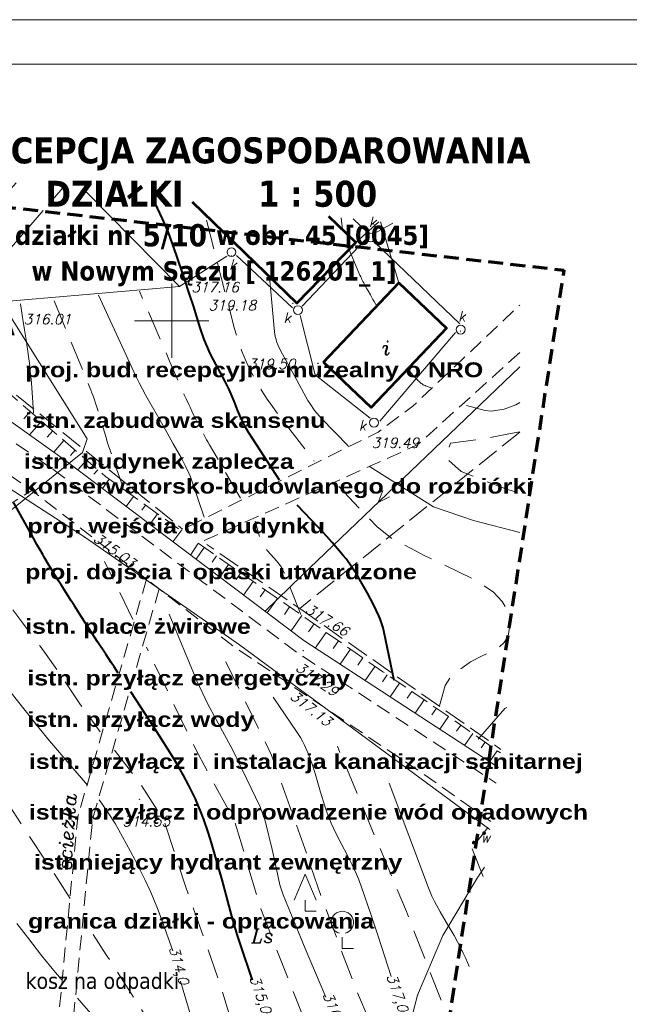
# Model space of a CAD drawing. Extents: x 4615668 to 9294084, y 5331114 to 10688993.
# Tile 143 of 181: x 4656473 to 4656514, y 5335082 to 5335148. Entities that reach past the tile are written whole.
import ezdxf
from ezdxf.enums import TextEntityAlignment as Align

# ---------------------------------------------------------------- set-up
doc = ezdxf.new("R2010")
doc.units = 0
doc.header["$MEASUREMENT"] = 0
for name, pattern in [('BUBZ02', [1.75, 1.25, -0.5]), ('EGBK02', [2, 1.5, -0.5]), ('KTCR', [1.5, 1, -0.5]), ('l215_500', [2.5, 1.5, -0.4125, 0.175, -0.4125]), ('l217_500', [2, 1.5, -0.5]), ('l266_500', [1, 0.5, -0.5]), ('l423_500', [2, 1.5, -0.5]), ('l641_500', [1.5, 1, -0.5]), ('l812_500', [3, 2, -1]), ('l823_500', [1.75, 1.25, -0.5])]:
    doc.linetypes.add(name, pattern=pattern)
for name, color, linetype in [('25', 7, 'Continuous'), ('52', 7, 'Continuous'), ('tpsa_stolarka', 4, 'Continuous')]:
    doc.layers.add(name, color=color, linetype=linetype)
for name, color, linetype, lineweight in [('budynek', 7, 'Continuous', 53), ('chodnik', 7, 'l423_500', 13), ('eNN', 7, 'Continuous', 13), ('funkcja_kondygnacja', 7, 'Continuous', 13), ('gr_klasy', 7, 'l217_500', 13), ('hatch', 253, 'Continuous', 0), ('k', 7, 'Continuous', 13), ('k_elem_naziemne', 7, 'Continuous', 13), ('opis_uzytek', 7, 'Continuous', 13), ('opisy_drog', 7, 'Continuous', 13), ('pkt_wys', 7, 'Continuous', 13), ('robocza26', 7, 'Continuous', 13), ('robocza50', 7, 'Continuous', 13), ('rowy', 7, 'l266_500', 13), ('skarpa_gora', 7, 'l823_500', 13), ('skarpa_umoc', 7, 'Continuous', 13), ('t', 7, 'Continuous', 13), ('w', 7, 'Continuous', 13), ('w_elem_naziemne', 7, 'Continuous', 13), ('w_rzedne', 7, 'Continuous', 13), ('warst_ciagla', 7, 'Continuous', 0), ('warst_opis', 7, 'Continuous', 0), ('warst_pogrub', 7, 'Continuous', 40), ('warst_przeryw', 7, 'l812_500', 0), ('zakresy', 7, 'l215_500', 70), ('zielen', 7, 'Continuous', 13)]:
    doc.layers.add(name, color=color, linetype=linetype, lineweight=lineweight)
doc.styles.add('100', font='isocp.shx', dxfattribs={"height": 20})
doc.styles.add('Style-ITALIC_1250', font='ITALIC_1250.shx')
doc.styles.add('tomek14', font='ISOCP.shx', dxfattribs={"height": 14})
doc.styles.add('txt', font='TXT', dxfattribs={"height": 0.2})

# ---------------------------------------------------------------- blocks, each defined once
blk = doc.blocks.new('*U2871')
at = {"color": 0, "linetype": 'ByBlock', "lineweight": -2, "flags": 128}
blk.add_lwpolyline([(-363.35, -1131.89), (-358.75, -1125.99), (-355.49, -1121.82)], dxfattribs=at)
blk.add_lwpolyline([(-363.35, -1131.89), (-358.75, -1125.99), (-355.49, -1121.82)], dxfattribs=at)
at = {"color": 0, "linetype": 'ByBlock', "lineweight": -2}
for p in [(-358.75, -1125.99), (-355.49, -1121.82), (-363.35, -1131.89)]:
    blk.add_point(p, dxfattribs=at)
blk = doc.blocks.new('*M2256')
at = {"layer": '25', "color": 165, "linetype": 'Continuous'}
blk.add_lwpolyline([(5, 0), (4.9, 0.8), (4.8, 1.5), (4.5, 2.3), (4, 2.9), (3.5, 3.5), (2.9, 4), (2.3, 4.5), (1.5, 4.8), (0.8, 4.9), (0, 5), (-0.8, 4.9), (-1.6, 4.8), (-2.3, 4.5), (-2.9, 4), (-3.5, 3.5), (-4.1, 2.9), (-4.5, 2.3), (-4.8, 1.5), (-4.9, 0.8), (-5, 0), (-4.9, -0.8), (-4.7, -1.6), (-4.4, -2.3), (-4, -3), (-3.5, -3.5), (-2.9, -4.1), (-2.3, -4.5), (-1.5, -4.8), (-0.8, -4.9), (0, -5), (0.8, -4.9), (1.6, -4.7), (2.3, -4.4), (3, -4), (3.6, -3.5), (4.1, -2.9), (4.5, -2.2), (4.8, -1.5), (4.9, -0.8), (5, 0)], dxfattribs=at)
blk.add_lwpolyline([(5, 0), (4.9, 0.8), (4.8, 1.5), (4.5, 2.3), (4, 2.9), (3.5, 3.5), (2.9, 4), (2.3, 4.5), (1.5, 4.8), (0.8, 4.9), (0, 5), (-0.8, 4.9), (-1.6, 4.8), (-2.3, 4.5), (-2.9, 4), (-3.5, 3.5), (-4.1, 2.9), (-4.5, 2.3), (-4.8, 1.5), (-4.9, 0.8), (-5, 0), (-4.9, -0.8), (-4.7, -1.6), (-4.4, -2.3), (-4, -3), (-3.5, -3.5), (-2.9, -4.1), (-2.3, -4.5), (-1.5, -4.8), (-0.8, -4.9), (0, -5), (0.8, -4.9), (1.6, -4.7), (2.3, -4.4), (3, -4), (3.6, -3.5), (4.1, -2.9), (4.5, -2.2), (4.8, -1.5), (4.9, -0.8), (5, 0)], dxfattribs=at)
for p in [(-4.9, 0.8), (-4.8, 1.5), (-4.5, 2.3), (-4.1, 2.9), (-3.5, 3.5), (-2.9, 4), (-2.3, 4.5), (-1.6, 4.8), (-0.8, 4.9), (0, 5), (0.8, 4.9), (1.5, 4.8), (2.3, 4.5), (2.9, 4), (3.5, 3.5), (4, 2.9), (4.5, 2.3), (4.8, 1.5), (4.9, 0.8), (5, 0), (-5, 0), (-4.9, -0.8), (-4.7, -1.6), (-4.4, -2.3), (-4, -3), (-3.5, -3.5), (-2.9, -4.1), (-2.3, -4.5), (-1.5, -4.8), (-0.8, -4.9), (0, -5), (0.8, -4.9), (1.6, -4.7), (2.3, -4.4), (3, -4), (3.6, -3.5), (4.1, -2.9), (4.5, -2.2), (4.8, -1.5), (4.9, -0.8)]:
    blk.add_point(p, dxfattribs=at)
blk = doc.blocks.new('*M2257')
at = {"layer": '25', "color": 165, "linetype": 'Continuous'}
blk.add_lwpolyline([(5, 0), (4.9, 0.8), (4.8, 1.5), (4.5, 2.3), (4, 2.9), (3.5, 3.5), (2.9, 4), (2.3, 4.5), (1.5, 4.8), (0.8, 4.9), (0, 5), (-0.8, 4.9), (-1.6, 4.8), (-2.3, 4.5), (-2.9, 4), (-3.5, 3.5), (-4.1, 2.9), (-4.5, 2.3), (-4.8, 1.5), (-4.9, 0.8), (-5, 0), (-4.9, -0.8), (-4.7, -1.6), (-4.4, -2.3), (-4, -3), (-3.5, -3.5), (-2.9, -4.1), (-2.3, -4.5), (-1.5, -4.8), (-0.8, -4.9), (0, -5), (0.8, -4.9), (1.6, -4.7), (2.3, -4.4), (3, -4), (3.6, -3.5), (4.1, -2.9), (4.5, -2.2), (4.8, -1.5), (4.9, -0.8), (5, 0)], dxfattribs=at)
blk.add_lwpolyline([(5, 0), (4.9, 0.8), (4.8, 1.5), (4.5, 2.3), (4, 2.9), (3.5, 3.5), (2.9, 4), (2.3, 4.5), (1.5, 4.8), (0.8, 4.9), (0, 5), (-0.8, 4.9), (-1.6, 4.8), (-2.3, 4.5), (-2.9, 4), (-3.5, 3.5), (-4.1, 2.9), (-4.5, 2.3), (-4.8, 1.5), (-4.9, 0.8), (-5, 0), (-4.9, -0.8), (-4.7, -1.6), (-4.4, -2.3), (-4, -3), (-3.5, -3.5), (-2.9, -4.1), (-2.3, -4.5), (-1.5, -4.8), (-0.8, -4.9), (0, -5), (0.8, -4.9), (1.6, -4.7), (2.3, -4.4), (3, -4), (3.6, -3.5), (4.1, -2.9), (4.5, -2.2), (4.8, -1.5), (4.9, -0.8), (5, 0)], dxfattribs=at)
for p in [(-4.9, 0.8), (-4.8, 1.5), (-4.5, 2.3), (-4.1, 2.9), (-3.5, 3.5), (-2.9, 4), (-2.3, 4.5), (-1.6, 4.8), (-0.8, 4.9), (0, 5), (0.8, 4.9), (1.5, 4.8), (2.3, 4.5), (2.9, 4), (3.5, 3.5), (4, 2.9), (4.5, 2.3), (4.8, 1.5), (4.9, 0.8), (5, 0), (-5, 0), (-4.9, -0.8), (-4.7, -1.6), (-4.4, -2.3), (-4, -3), (-3.5, -3.5), (-2.9, -4.1), (-2.3, -4.5), (-1.5, -4.8), (-0.8, -4.9), (0, -5), (0.8, -4.9), (1.6, -4.7), (2.3, -4.4), (3, -4), (3.6, -3.5), (4.1, -2.9), (4.5, -2.2), (4.8, -1.5), (4.9, -0.8)]:
    blk.add_point(p, dxfattribs=at)
blk = doc.blocks.new('*M2258')
at = {"layer": '25', "color": 165, "linetype": 'Continuous'}
blk.add_line((0, 5), (0, 10), dxfattribs=at)
blk.add_line((0, 5), (0, 10), dxfattribs=at)
for p in [(0, 10), (0, 5)]:
    blk.add_point(p, dxfattribs=at)
blk = doc.blocks.new('*M2259')
at = {"layer": '25', "color": 165, "linetype": 'Continuous'}
blk.add_line((-3.5, 6.5), (0, 10), dxfattribs=at)
blk.add_line((-3.5, 6.5), (0, 10), dxfattribs=at)
for p in [(-3.5, 6.5), (0, 10)]:
    blk.add_point(p, dxfattribs=at)
blk = doc.blocks.new('*M2260')
at = {"layer": '25', "color": 165, "linetype": 'Continuous'}
blk.add_line((0, 10), (3.5, 6.5), dxfattribs=at)
blk.add_line((0, 10), (3.5, 6.5), dxfattribs=at)
for p in [(0, 10), (3.5, 6.5)]:
    blk.add_point(p, dxfattribs=at)
blk = doc.blocks.new('HYP')
at = {"layer": '25', "color": 165, "linetype": 'Continuous'}
for name in ['*M2256', '*M2257', '*M2259', '*M2258', '*M2260']:
    blk.add_blockref(name, (0, 0), dxfattribs=at)
blk = doc.blocks.new('WYS')
at = {"layer": '52', "color": 67, "linetype": 'Continuous'}
blk.add_circle((0, 0), 0.08, dxfattribs=at)
blk = doc.blocks.new('506_5')
at = {"layer": 'k_elem_naziemne', "color": 24, "linetype": 'Continuous', "lineweight": 13}
blk.add_circle((0, 0), 0.3, dxfattribs=at)
blk = doc.blocks.new('501_5_1')
at = {"layer": 'w_elem_naziemne', "linetype": 'Continuous', "lineweight": 13}
h = blk.add_hatch(color=7, dxfattribs=at)
edge = h.paths.add_edge_path()
edge.add_arc((0, 0), 0.125, 0, 360)
blk = doc.blocks.new('937_5')
at = {"layer": 'zielen', "color": 7, "linetype": 'Continuous', "lineweight": 13}
for p, q in [((-0.75, 3.25), (0, 5)), ((0, 5), (0.75, 3.25)), ((0, 2.5), (0, 3.25)), ((0, 2.5), (0.75, 2.5)), ((2.5, 0), (2.5, 0.75)), ((2.5, 0), (3.25, 0))]:
    blk.add_line(p, q, dxfattribs=at)
blk.add_arc((2.5, 1.75), 0.75, 285, 255, dxfattribs=at)
blk = doc.blocks.new('G$C3390F2A0')
at = {"layer": 'budynek', "color": 7, "linetype": 'Continuous', "lineweight": 53, "flags": 128}
blk.add_lwpolyline([(154.141, 168.199), (161.184, 161.375), (165.143, 165.463), (163.333, 167.217)], dxfattribs=at)
blk.add_lwpolyline([(162.967, 157.4), (168.048, 162.747), (171.266, 159.69), (166.184, 154.342)], close=True, dxfattribs=at)
at = {"layer": 'chodnik', "color": 7, "linetype": 'KTCR', "lineweight": 13, "flags": 128}
for points in [[(106.013, 160.38), (116.153, 163.964), (121.676, 164.179), (125.668, 163.196), (133.303, 158.21), (144.853, 150.129), (154.866, 142.601), (161.382, 137.732), (174.602, 129.068)], [(174.241, 126.483), (169.585, 129.772), (157.016, 138.202), (143.336, 148.778), (132.25, 156.496), (126.399, 159.496), (122.51, 161), (118.207, 161.671), (114.426, 159.847), (111.022, 154.825)], [(152.846, 145.315), (153.467, 146.129), (166.649, 152.698), (168.99, 154.446), (176.179, 161.246)], [(176.179, 158.054), (169.314, 151.838), (154.542, 145.214), (154.035, 144.417)], [(118.717, 126.338), (132.667, 141.932), (143.342, 148.774)], [(151.068, 142.8), (146.448, 126.811), (144.556, 107.113)], [(151.918, 142.141), (147.434, 126.622), (145.589, 107.394), (151.438, 102.218)]]:
    blk.add_lwpolyline(points, dxfattribs=at)
at = {"layer": 'eNN', "color": 1, "linetype": 'Continuous', "lineweight": 13, "flags": 128}
blk.add_lwpolyline([(137.683, 144.014), (146.76, 151.318), (147.077, 152.231), (141.371, 161.335), (140.367, 163.889), (141.94, 169.065), (142.295, 169.464)], dxfattribs=at)
at = {"layer": 'gr_klasy', "color": 96, "linetype": 'EGBK02', "lineweight": 13}
blk.add_line((145.432, 169.129), (137.044, 159.43), dxfattribs=at)
at = {"layer": 'gr_klasy', "color": 96, "linetype": 'EGBK02', "lineweight": 13, "flags": 128}
for points in [[(122.365, 171.593), (122.366, 171.186), (130.092, 164.85), (137.044, 159.43), (153.497, 146.167)], [(176.179, 152.683), (161.378, 140.821), (155.118, 145.138)], [(161.378, 140.821), (174.919, 131.336)]]:
    blk.add_lwpolyline(points, dxfattribs=at)
at = {"layer": 'k', "color": 24, "linetype": 'Continuous', "lineweight": 13}
for p, q in [((164.979, 167.041), (165.928, 166.12)), ((165.79, 165.638), (161.552, 161.18)), ((172.15, 159.992), (166.401, 165.475)), ((157.119, 164.584), (160.895, 161.066)), ((166.758, 153.441), (171.862, 159.391))]:
    blk.add_line(p, q, dxfattribs=at)
at = {"layer": 'k', "color": 24, "linetype": 'Continuous', "lineweight": 13, "flags": 128}
for points in [[(166.426, 166.091), (167.649, 166.756)], [(161.41, 160.534), (162.409, 156.546), (166.119, 153.642)]]:
    blk.add_lwpolyline(points, dxfattribs=at)
at = {"layer": 'robocza26', "color": 7, "linetype": 'Continuous', "lineweight": 0}
for p, q in [((152.769, 157.688), (152.769, 162.688)), ((150.269, 160.188), (152.769, 160.188)), ((150.269, 160.188), (155.269, 160.188)), ((152.769, 160.188), (155.269, 160.188))]:
    blk.add_line(p, q, dxfattribs=at)
at = {"layer": 'robocza50', "color": 7, "linetype": 'Continuous', "lineweight": 0}
for p, q in [((152.769, 157.688), (152.769, 162.688)), ((150.269, 160.188), (152.769, 160.188)), ((150.269, 160.188), (155.269, 160.188)), ((152.769, 160.188), (155.269, 160.188))]:
    blk.add_line(p, q, dxfattribs=at)
at = {"layer": 'rowy', "color": 7, "linetype": 'Continuous', "lineweight": 13, "flags": 128}
for points in [[(174.749, 130.116), (161.656, 138.665), (145.539, 150.83), (134.69, 158.576), (119.502, 171.154)], [(146.903, 168.972), (153.292, 162.493), (156.482, 164.545)], [(153.292, 162.493), (138.665, 161.246), (135.063, 158.53)], [(176.179, 157.094), (161.509, 143.044), (159.047, 140.634)], [(166.961, 148.771), (166.65, 147.968), (167.423, 148.338)]]:
    blk.add_lwpolyline(points, dxfattribs=at)
at = {"layer": 'skarpa_gora', "color": 7, "linetype": 'BUBZ02', "lineweight": 13, "flags": 128}
for points in [[(120.74, 171.767), (128.646, 165.732), (137.044, 159.43), (148.305, 149.714), (153.23, 146.186)], [(154.542, 145.214), (166.975, 136.564), (171.236, 133.663), (174.886, 131.099)]]:
    blk.add_lwpolyline(points, dxfattribs=at)
at = {"layer": 'skarpa_umoc', "color": 7, "linetype": 'Continuous', "lineweight": 13}
for p, q in [((143.241, 154.084), (142.811, 153.584)), ((143.998, 153.431), (143.197, 152.502)), ((144.756, 152.777), (144.385, 152.348)), ((145.513, 152.124), (144.833, 151.336)), ((146.269, 151.47), (145.959, 151.11)), ((147.027, 150.817), (146.447, 150.145)), ((147.784, 150.164), (147.515, 149.853)), ((148.559, 149.533), (148.102, 148.895)), ((149.371, 148.951), (149.136, 148.621)), ((150.185, 148.369), (149.699, 147.69)), ((150.998, 147.786), (150.747, 147.437)), ((151.81, 147.204), (151.296, 146.485)), ((152.623, 146.621), (152.358, 146.252)), ((154.952, 144.928), (154.404, 144.139)), ((155.773, 144.357), (155.487, 143.947)), ((156.594, 143.786), (156.001, 142.933)), ((157.415, 143.215), (157.107, 142.773)), ((158.236, 142.644), (157.599, 141.728)), ((159.056, 142.073), (158.727, 141.598)), ((159.877, 141.502), (159.196, 140.522)), ((160.699, 140.931), (160.346, 140.424)), ((161.519, 140.36), (160.793, 139.316)), ((162.34, 139.789), (161.966, 139.251)), ((163.16, 139.218), (162.427, 138.162)), ((163.982, 138.646), (163.623, 138.13)), ((164.803, 138.075), (164.102, 137.068)), ((165.623, 137.503), (165.282, 137.012)), ((166.444, 136.932), (165.777, 135.974)), ((167.268, 136.364), (166.946, 135.893)), ((168.094, 135.802), (167.462, 134.873)), ((168.92, 135.239), (168.611, 134.783)), ((169.747, 134.676), (169.137, 133.78)), ((170.573, 134.114), (170.274, 133.674)), ((171.399, 133.548), (170.799, 132.695)), ((172.217, 132.974), (171.927, 132.561)), ((173.035, 132.399), (172.475, 131.601)), ((173.854, 131.824), (173.583, 131.439)), ((174.672, 131.249), (174.15, 130.507))]:
    blk.add_line(p, q, dxfattribs=at)
at = {"layer": 't', "color": 30, "linetype": 'Continuous', "lineweight": 13}
for p, q in [((166.71, 166.856), (165.143, 165.463)), ((168.048, 162.747), (166.82, 166.844))]:
    blk.add_line(p, q, dxfattribs=at)
at = {"layer": 'w', "color": 160, "linetype": 'Continuous', "lineweight": 13, "flags": 128}
for points in [[(121.224, 159.921), (121.242, 159.913), (125.793, 158.659), (130.866, 156.014), (146.918, 145.623), (157.326, 138.375), (169.967, 129.039), (174.168, 125.955)], [(121.224, 159.921), (121.242, 159.913), (125.793, 158.659), (130.866, 156.014), (146.918, 145.623), (157.326, 138.375), (169.967, 129.039), (174.168, 125.955)], [(173.81, 123.411), (173.324, 122.673), (171.019, 118.821), (169.314, 114.799), (168.358, 111.167), (167.873, 106.257), (165.558, 102.444), (161.79, 97.153)], [(173.81, 123.411), (173.324, 122.673), (171.019, 118.821), (169.314, 114.799), (168.358, 111.167), (167.873, 106.257), (165.558, 102.444), (163.291, 99.262)]]:
    blk.add_lwpolyline(points, dxfattribs=at)
at = {"layer": 'w', "color": 160, "linetype": 'Continuous', "lineweight": 13}
for p in [(146.918, 145.623), (157.326, 138.375), (169.967, 129.039), (173.324, 122.673), (171.019, 118.821), (169.314, 114.799)]:
    blk.add_point(p, dxfattribs=at)
at = {"layer": 'warst_ciagla', "color": 21, "linetype": 'Continuous', "lineweight": 0, "flags": 128}
for points in [[(164.258, 166.335), (164.163, 167.128)], [(166.515, 161.246), (166.474, 161.323), (166.39, 161.475), (166.305, 161.626), (166.132, 161.927), (165.978, 162.195), (165.902, 162.329), (165.79, 162.532), (165.717, 162.667), (165.681, 162.736), (165.629, 162.839), (165.561, 162.977), (165.528, 163.046), (165.48, 163.151), (165.433, 163.257), (165.411, 163.31), (164.691, 165.038)], [(159.371, 162.908), (159.684, 159.455), (159.733, 159.135), (159.784, 158.927), (159.826, 158.79), (159.926, 158.521), (160.012, 158.322), (160.209, 157.93), (160.869, 156.776), (161.649, 155.305), (161.924, 154.829), (162.07, 154.597), (162.383, 154.151), (162.552, 153.938), (162.826, 153.633), (164.627, 151.779)], [(147.828, 161.912), (150.354, 156.451), (150.564, 156.015), (151.019, 155.161), (151.991, 153.484), (152.465, 152.638), (152.873, 151.908), (153.422, 150.934), (153.68, 150.44), (153.915, 149.937), (154.022, 149.68), (154.165, 149.289), (154.939, 146.97)], [(143.47, 153.968), (143.442, 154.323), (143.389, 155.034), (143.343, 155.667), (143.319, 155.982), (143.279, 156.456), (143.25, 156.771), (143.234, 156.929), (143.209, 157.165), (143.191, 157.32), (143.154, 157.63), (143.114, 157.94), (143.085, 158.146), (143.026, 158.558), (142.994, 158.765), (142.93, 159.177), (142.865, 159.588), (142.776, 160.137), (142.731, 160.412), (142.634, 161.03), (142.587, 161.339)], [(147.094, 128.942), (146.006, 130.22), (144.546, 131.916), (143.835, 132.779), (139.019, 138.822), (135.273, 143.538), (135.02, 143.863), (134.533, 144.527), (134.066, 145.205), (133.764, 145.664), (133.178, 146.595), (132.326, 148.01), (131.191, 149.899), (130.604, 150.829), (129.992, 151.741), (129.673, 152.188), (129.177, 152.846), (122.889, 160.854)], [(168.722, 156.831), (168.756, 156.797), (168.822, 156.728), (168.886, 156.657), (169.013, 156.515), (169.126, 156.387), (169.183, 156.325), (169.271, 156.232), (169.33, 156.172), (169.361, 156.142), (169.408, 156.099), (169.472, 156.043), (169.504, 156.016), (169.555, 155.976), (169.607, 155.938), (169.633, 155.919), (169.653, 155.906), (169.693, 155.882), (169.734, 155.86), (169.761, 155.846), (169.817, 155.821), (169.846, 155.81), (169.904, 155.788), (170.079, 155.728), (170.166, 155.697), (170.209, 155.68)], [(172.604, 154.481), (173.849, 154.147), (174.275, 154.1), (175.142, 154.244), (175.931, 154.524), (176.179, 154.697)], [(166.068, 150.389), (170.388, 147.662), (173.062, 146.737), (176.179, 145.948)], [(152.602, 140.433), (154.455, 135.965), (155.204, 134.382), (156.324, 132.328), (156.871, 131.294), (158.723, 127.469), (159.042, 126.531), (159.529, 124.61), (159.752, 123.584), (160.045, 122.215), (160.256, 121.549), (161.745, 117.943), (163.141, 114.66)], [(167.528, 116.057), (166.661, 118.767), (166.212, 120.117), (165.515, 122.135), (165.329, 122.621), (165.194, 122.94), (164.901, 123.569), (164.588, 124.19), (164.16, 125.012), (163.949, 125.425), (163.645, 126.048), (163.501, 126.363), (163.405, 126.588), (163.228, 127.045), (163.067, 127.511), (162.778, 128.457), (162.408, 129.727), (162.208, 130.353), (161.984, 130.967), (161.86, 131.268), (161.68, 131.661), (161.583, 131.854), (161.426, 132.138), (161.166, 132.551), (159.598, 134.845)], [(167.391, 129.064), (170.05, 122.017), (170.279, 121.468), (170.45, 121.11), (170.825, 120.409), (171.226, 119.719), (171.766, 118.803), (172.026, 118.339), (172.271, 117.869), (172.386, 117.631), (172.547, 117.267), (172.771, 116.724)], [(152.847, 117.79), (152.019, 120.092), (151.857, 120.514), (151.512, 121.35), (151.33, 121.764), (150.95, 122.586), (150.551, 123.4), (150.275, 123.939), (149.707, 125.009), (149.207, 125.903), (148.948, 126.342), (148.543, 126.992), (148.116, 127.626), (147.892, 127.937)], [(142.351, 119.624), (142.821, 119.007), (143.057, 118.699), (143.412, 118.238), (143.946, 117.548), (144.1, 117.353), (144.202, 117.223), (144.409, 116.965), (144.514, 116.836), (144.724, 116.581), (144.935, 116.326), (145.077, 116.157), (145.363, 115.821)], [(163.792, 92.19), (160.031, 98.609), (159.809, 98.998), (159.388, 99.787), (158.988, 100.588), (158.214, 102.205), (157.576, 103.539), (157.265, 104.209), (156.815, 105.222), (156.397, 106.248), (156.203, 106.768), (155.946, 107.49), (155.451, 108.939), (154.977, 110.395), (154.67, 111.369), (154.075, 113.321), (153.355, 115.741)], [(146.429, 114.596), (147.453, 113.403), (147.955, 112.798), (148.692, 111.875), (148.996, 111.469), (149.192, 111.194), (149.568, 110.634), (150.102, 109.775), (151.121, 108.021), (152.266, 106.07), (152.629, 105.412), (152.803, 105.079), (153.127, 104.403), (153.276, 104.06), (153.479, 103.535), (154.065, 101.905)]]:
    blk.add_lwpolyline(points, dxfattribs=at)
at = {"layer": 'warst_opis', "color": 21, "linetype": 'Continuous', "lineweight": 0, "flags": 128}
blk.add_lwpolyline([(175.314, 134.167), (175.184, 134.088), (173.389, 132.024)], dxfattribs=at)
at = {"layer": 'warst_pogrub', "color": 21, "linetype": 'Continuous', "lineweight": 40, "flags": 128}
for points in [[(160.012, 149.468), (157.957, 152.648), (157.76, 152.976), (157.639, 153.202), (157.417, 153.663), (157.214, 154.134), (156.956, 154.77), (156.826, 155.088), (156.623, 155.559), (156.514, 155.791), (156.357, 156.107), (156.024, 156.73), (155.574, 157.559), (155.361, 157.979), (155.163, 158.407), (155.072, 158.624), (154.934, 158.985), (154.684, 159.714), (154.23, 161.189), (153.989, 161.922), (153.603, 163.071), (153.094, 164.607), (152.826, 165.37), (152.537, 166.124), (152.384, 166.497), (152.138, 167.05), (151.468, 168.484)], [(149.16, 136.479), (148.881, 136.9), (148.696, 137.18), (148.327, 137.742), (147.776, 138.586), (147.41, 139.15), (146.681, 140.28), (146.224, 140.991), (145.996, 141.347), (145.656, 141.882), (145.318, 142.419), (145.151, 142.688), (144.818, 143.228), (144.653, 143.499), (144.408, 143.906), (144.192, 144.269), (144.085, 144.452), (143.926, 144.726), (143.689, 145.138), (143.457, 145.553), (143.342, 145.761), (142.144, 147.944)], [(167.737, 135.971), (167.065, 139.218), (166.991, 139.526), (166.931, 139.729), (166.788, 140.126), (166.707, 140.322), (166.53, 140.709), (166.338, 141.09), (165.931, 141.846), (165.488, 142.642), (165.257, 143.033), (164.892, 143.604), (164.496, 144.155), (164.284, 144.421), (163.568, 145.261), (163.201, 145.672), (162.637, 146.275), (161.197, 147.768)], [(158.207, 115.806), (157.375, 118.276), (157.178, 118.882), (156.819, 120.105), (156.157, 122.568), (155.81, 123.796), (155.432, 125.061), (155.234, 125.691), (154.915, 126.628), (154.681, 127.246), (154.555, 127.552), (154.356, 128.008), (154.097, 128.557), (153.917, 128.917), (153.538, 129.628), (153.341, 129.978), (152.935, 130.672), (152.514, 131.356), (151.645, 132.709), (150.005, 135.209)]]:
    blk.add_lwpolyline(points, dxfattribs=at)
at = {"layer": 'warst_przeryw', "color": 21, "linetype": 'l812_500', "lineweight": 0, "flags": 128}
for points in [[(155.094, 166.967), (156.994, 159.637), (157.194, 158.947), (157.349, 158.492), (157.461, 158.191), (157.706, 157.597), (157.906, 157.158), (158.047, 156.868), (158.347, 156.297), (158.505, 156.016), (158.837, 155.463), (159.187, 154.922), (159.431, 154.568), (159.938, 153.881), (162.356, 150.742)], [(157.399, 148.249), (155.306, 151.847), (155.191, 152.047), (155.115, 152.181), (154.966, 152.45), (154.893, 152.585), (154.748, 152.857), (154.606, 153.13), (154.513, 153.312), (154.451, 153.435), (154.33, 153.68), (154.262, 153.818), (154.128, 154.095), (153.996, 154.373), (153.909, 154.56), (153.737, 154.933), (153.61, 155.213), (153.526, 155.401), (153.36, 155.777), (153.113, 156.341), (152.625, 157.472), (150.595, 162.183)], [(144.853, 161.523), (147.275, 155.634), (147.337, 155.481), (147.377, 155.378), (147.455, 155.172), (147.493, 155.068), (147.566, 154.86), (147.637, 154.651), (147.683, 154.512), (147.773, 154.231), (147.839, 154.02), (147.966, 153.597), (148.216, 152.749), (148.343, 152.326), (148.43, 152.044), (148.475, 151.904), (148.543, 151.694), (148.614, 151.485), (148.651, 151.381), (149.501, 148.96)], [(145.934, 121.3), (145.255, 122.356), (142.049, 127.223), (140.362, 129.598), (132.812, 139.596), (126.748, 147.728), (125.653, 149.272), (123.643, 152.483), (122.928, 153.982), (122.091, 156.037), (121.579, 157.016), (120.203, 159.282)], [(129.778, 157.764), (135.515, 149.46), (135.821, 149.024), (136.45, 148.163), (138.386, 145.617), (140.228, 143.174), (142.686, 139.919), (143.91, 138.287), (144.314, 137.735), (145.099, 136.614), (146.637, 134.348), (147.427, 133.23), (147.955, 132.516)], [(176.179, 152.711), (175.569, 152.599), (173.481, 152.203), (171.524, 151.94), (171.214, 150.968), (172.243, 150.042), (175.246, 148.867), (176.179, 148.593)], [(170.776, 134.275), (171.166, 135.651), (171.564, 136.283), (172.861, 137.224), (173.612, 137.623), (174.665, 138.107), (175.143, 138.535), (175.406, 138.965), (175.534, 139.845), (175.3, 140.812), (175.01, 141.284), (174.423, 141.916), (173.115, 142.788), (169.851, 144.355), (167.572, 145.532), (166.585, 146.315), (163.971, 149.061)], [(161.447, 140.411), (160.334, 143.223), (160.292, 143.321), (160.194, 143.508), (160.079, 143.687), (159.814, 144.025), (159.235, 144.675), (159.057, 144.899), (158.975, 145.014), (158.832, 145.254), (158.772, 145.381), (158.7, 145.578), (158.372, 146.691)], [(150.144, 140.093), (148.252, 143.978)], [(169.347, 97.036), (167.303, 99.585), (165.043, 104.05), (162.391, 111.319), (158.762, 120.612), (157.007, 126.469), (154.357, 131.385), (151.5, 137.31), (151.061, 138.213)], [(156.405, 137.23), (159.482, 130.946), (161.492, 125.303), (162.934, 121.141), (165.073, 115.413), (167.424, 109.855), (169.901, 104.793), (170.66, 103.127)], [(148.905, 131.292), (150.581, 129.144), (152.239, 126.555), (153.686, 122.134), (155.913, 115.86), (157.656, 110.153), (159.309, 105.722), (161.657, 100.583), (164.003, 96.293), (165.626, 93.79)], [(171.988, 111.68), (171.594, 112.667), (168.562, 120.421), (163.909, 131.556)], [(173.714, 122.79), (172.867, 124.926)], [(160.217, 92.932), (158.234, 97.262), (157.913, 97.947), (157.246, 99.304), (155.887, 102.007), (155.45, 102.916), (155.239, 103.373), (155.036, 103.846), (154.911, 104.166), (154.681, 104.812), (154.048, 106.775), (153.822, 107.424), (153.7, 107.745), (152.868, 109.894), (152.571, 110.601), (152.413, 110.95), (152.075, 111.636), (151.892, 111.971), (151.597, 112.463), (148.361, 117.521), (146.913, 119.777)]]:
    blk.add_lwpolyline(points, dxfattribs=at)
at = {"layer": 'zakresy', "color": 217, "linetype": 'l641_500', "lineweight": 70, "flags": 128}
blk.add_lwpolyline([(6.931, 10.558), (39.477, 110.069), (74.623, 175.45), (179.151, 163.591), (168.968, 97.168), (66.518, 8.467), (6.931, 10.558)], dxfattribs=at)
at = {"layer": 'k_elem_naziemne', "color": 24, "linetype": 'Continuous', "lineweight": 13}
for p, rotation in [((166.159, 165.793), 270.0657799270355), ((156.786, 164.805), 270.0657799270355), ((161.262, 160.905), 270.0657797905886), ((172.206, 159.596), 265.0670557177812), ((166.373, 153.333), 241.7229464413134)]:
    blk.add_blockref('506_5', p, dxfattribs=dict(at, rotation=rotation))
at = {"layer": 'pkt_wys', "color": 7, "linetype": 'Continuous', "lineweight": 13, "xscale": 0.1, "yscale": 0.1, "zscale": 0.1, "rotation": 0.06577989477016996}
for p in [(156.772, 164.562), (143.08, 161.262), (160.922, 161.368), (172.187, 159.488), (162.609, 157.327), (166.55, 153.092), (147.229, 146.055), (162.777, 139.821), (161.614, 137.984), (160.219, 135.345), (150.604, 127.984)]:
    blk.add_blockref('WYS', p, dxfattribs=at)
at = {"layer": 'w', "color": 160, "linetype": 'Continuous', "lineweight": 13, "rotation": 0.06577989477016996}
for name, p, xscale, yscale, zscale in [('*U2871', (209.437, 238.284), 0.1, 0.1, 0.1), ('HYP', (173.081, 125.048), 0.01, 0.01, 0.01)]:
    blk.add_blockref(name, p, dxfattribs=dict(at, xscale=xscale, yscale=yscale, zscale=zscale))
at = {"layer": 'w_elem_naziemne', "color": 7, "linetype": 'Continuous', "lineweight": 13, "rotation": 270.6331341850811}
blk.add_blockref('501_5_1', (173.782, 125.7), dxfattribs=at)
at = {"layer": 'zielen', "color": 7, "linetype": 'Continuous', "lineweight": 13}
blk.add_blockref('937_5', (161.745, 117.943), dxfattribs=at)
at = {"layer": 'funkcja_kondygnacja', "color": 7, "linetype": 'Continuous', "lineweight": 13, "style": 'Style-ITALIC_1250'}
blk.add_text('i', height=0.94, dxfattribs=at).set_placement((167.191, 158.357), align=Align.MIDDLE_CENTER)
at = {"layer": 'k_elem_naziemne', "color": 24, "linetype": 'Continuous', "lineweight": 13, "style": 'Style-ITALIC_1250'}
for p in [(166.027, 166.515), (156.637, 163.629), (160.289, 160.057), (172.027, 160.148), (165.351, 152.808)]:
    blk.add_text('k', height=0.68, dxfattribs=at).set_placement(p)
at = {"layer": 'opis_uzytek', "color": 96, "linetype": 'Continuous', "lineweight": 13, "style": 'Style-ITALIC_1250'}
blk.add_text('Ls', height=0.94, dxfattribs=at).set_placement((158.124, 118.325))
at = {"layer": 'opisy_drog', "color": 7, "linetype": 'Continuous', "lineweight": 13, "insert": (146.18, 125.772), "char_height": 0.94, "attachment_point": 8, "rotation": 85.94259, "line_spacing_factor": 0.722892, "style": 'txt'}
blk.add_mtext('\\FITALIC_1250.shx;ścieżka', dxfattribs=at)
at = {"layer": 'pkt_wys', "color": 7, "linetype": 'Continuous', "lineweight": 13, "char_height": 0.68, "attachment_point": 7, "line_spacing_factor": 0.722892, "style": 'txt'}
for s, insert, rotation in [('\\FITALIC_1250.shx;317.16', (154.078, 162.109), 0.06578), ('\\FITALIC_1250.shx;319.18', (155.24, 160.888), 0.06578), ('\\FITALIC_1250.shx;316.01', (142.798, 159.953), 0.06578), ('\\FITALIC_1250.shx;319.50', (157.882, 156.936), 0.06578), ('\\FITALIC_1250.shx;319.49', (166.203, 151.63), 0.06578), ('\\FITALIC_1250.shx;315.03', (147.429, 145.407), 323.91198), ('\\FITALIC_1250.shx;317.66', (161.686, 140.603), 328.23833), ('\\FITALIC_1250.shx;317.29', (161.043, 136.715), 324.83164), ('\\FITALIC_1250.shx;317.13', (160.658, 134.809), 322.34911), ('\\FITALIC_1250.shx;314.55', (149.449, 126.155), 0.06578)]:
    blk.add_mtext(s, dxfattribs=dict(at, insert=insert, rotation=rotation))
at = {"layer": 'w_elem_naziemne', "color": 7, "linetype": 'Continuous', "lineweight": 13, "style": 'Style-ITALIC_1250'}
blk.add_text('w', height=0.68, dxfattribs=at).set_placement((173.881, 125.414), align=Align.MIDDLE_CENTER)
at = {"layer": 'warst_opis', "color": 21, "linetype": 'Continuous', "lineweight": 0, "char_height": 0.68, "attachment_point": 5, "line_spacing_factor": 0.722892, "style": 'txt'}
for s, insert, rotation in [('\\FITALIC_1250.shx;314,0', (153.155, 116.781), 286.18347), ('\\FITALIC_1250.shx;317,0', (167.858, 114.926), 288.79285), ('\\FITALIC_1250.shx;315,0', (158.644, 114.822), 289.10371), ('\\FITALIC_1250.shx;316,0', (163.631, 113.722), 293.13147)]:
    blk.add_mtext(s, dxfattribs=dict(at, insert=insert, rotation=rotation))

msp = doc.modelspace()

# ---------------------------------------------------------------- linework, layer by layer
at = {"layer": 'hatch', "color": 252}
for points in [[(4656323.113, 5335000.889), (4656533.113, 5335000.889), (4656533.113, 5335148.289), (4656323.113, 5335148.289)], [(4656323.113, 5335000.889), (4656533.113, 5335000.889), (4656533.113, 5335148.289), (4656323.113, 5335148.289)], [(4656339.113, 5335145.289), (4656530.113, 5335145.289), (4656530.113, 5335003.889), (4656339.113, 5335003.889)]]:
    msp.add_lwpolyline(points, close=True, dxfattribs=at)

# ---------------------------------------------------------------- block references
at = {"layer": 'w_rzedne', "color": 160, "linetype": 'Continuous', "lineweight": 13}
msp.add_blockref('G$C3390F2A0', (4656330.198, 5334967.836), dxfattribs=at)

# ---------------------------------------------------------------- texts
at = {"color": 0, "ltscale": 2.5, "attachment_point": 1}
for s, insert, char_height, width, style in [('\\A1;\\pxqc;{\\fTahoma|b1|i0|c238|p34;\\H1.167x;     KONCEPCJA ZAGOSPODAROWANIA\\P\\H1.000002x;^IDZIAŁKI       1 : 500\\P\\H0.7426x;    działki nr \\H1.153914x;5/10 \\H0.866614x;w obr. 45 [0045]\\P^I w Nowym Sączu [ 126201_1]}', (4656457.564, 5335140.369), 1.5, 55.41652, '100'), ('{\\fTahoma|b0|i0|c238|p34;LEGENDA}', (4656463.922, 5335128.538), 1.5, 18.17097, 'tomek14'), ('{\\W1.2;\\f@Arial Unicode MS|b1|i0|c238|p34;proj. bud. recepcyjno-muzealny o NRO}', (4656473.097, 5335125.226), 1, 33.8999, 'tomek14'), ('{\\W1.2;\\f@Arial Unicode MS|b1|i0|c238|p34;istn. zabudowa skansenu}', (4656473.097, 5335121.818), 1, 40.12065, 'tomek14'), ('{\\W1.2;\\f@Arial Unicode MS|b1|i0|c238|p34;istn. budynek zaplecza konserwatorsko-budowlanego do rozbiórki }', (4656473.016, 5335119.06), 1, 40.12065, 'tomek14'), ('{\\W1.2;\\f@Arial Unicode MS|b1|i0|c238|p34;proj. wejścia do budynku}', (4656473.25, 5335114.717), 1, 31.76821, 'tomek14'), ('{\\W1.2;\\f@Arial Unicode MS|b1|i0|c238|p34;proj. dojścia i opaski utwardzone}', (4656473.098, 5335111.625), 1, 31.76821, 'tomek14'), ('{\\W1.2;\\f@Arial Unicode MS|b1|i0|c238|p34;istn. place żwirowe}', (4656473.098, 5335107.955), 1, 31.76821, 'tomek14'), ('{\\W1.2;\\f@Arial Unicode MS|b1|i0|c238|p34;istn. przyłącz energetyczny}', (4656473.249, 5335104.478), 1, 36.57352, 'tomek14'), ('{\\W1.2;\\f@Arial Unicode MS|b1|i0|c238|p34;istn. przyłącz wody}', (4656473.249, 5335101.69), 1, 36.57352, 'tomek14'), ('{\\W1.2;\\f@Arial Unicode MS|b1|i0|c238|p34;istn. przyłącz i  instalacja kanalizacji sanitarnej}', (4656473.352, 5335098.863), 1, 36.47472, 'tomek14'), ('{\\W1.2;\\f@Arial Unicode MS|b1|i0|c238|p34;istn. przyłącz i odprowadzenie wód opadowych}', (4656473.352, 5335095.456), 1, 36.47472, 'tomek14'), ('{\\W1.2;\\f@Arial Unicode MS|b1|i0|c238|p34;istnniejący hydrant zewnętrzny}', (4656473.7, 5335092.087), 1, 35.836, 'tomek14'), ('{\\W1.2;\\f@Arial Unicode MS|b1|i0|c238|p34;granica działki - opracowania}', (4656473.295, 5335088.117), 1, 35.836, 'tomek14')]:
    msp.add_mtext(s, dxfattribs=dict(at, insert=insert, char_height=char_height, width=width, style=style))
at = {"layer": 'tpsa_stolarka', "color": 0, "ltscale": 2.5, "insert": (4656473.128, 5335084.139), "char_height": 1.08, "width": 28.14975, "attachment_point": 1, "style": 'tomek14'}
msp.add_mtext('{\\fTahoma|b0|i0|c238|p34;kosz na odpadki }', dxfattribs=at)

doc.saveas('drawing.dxf')
